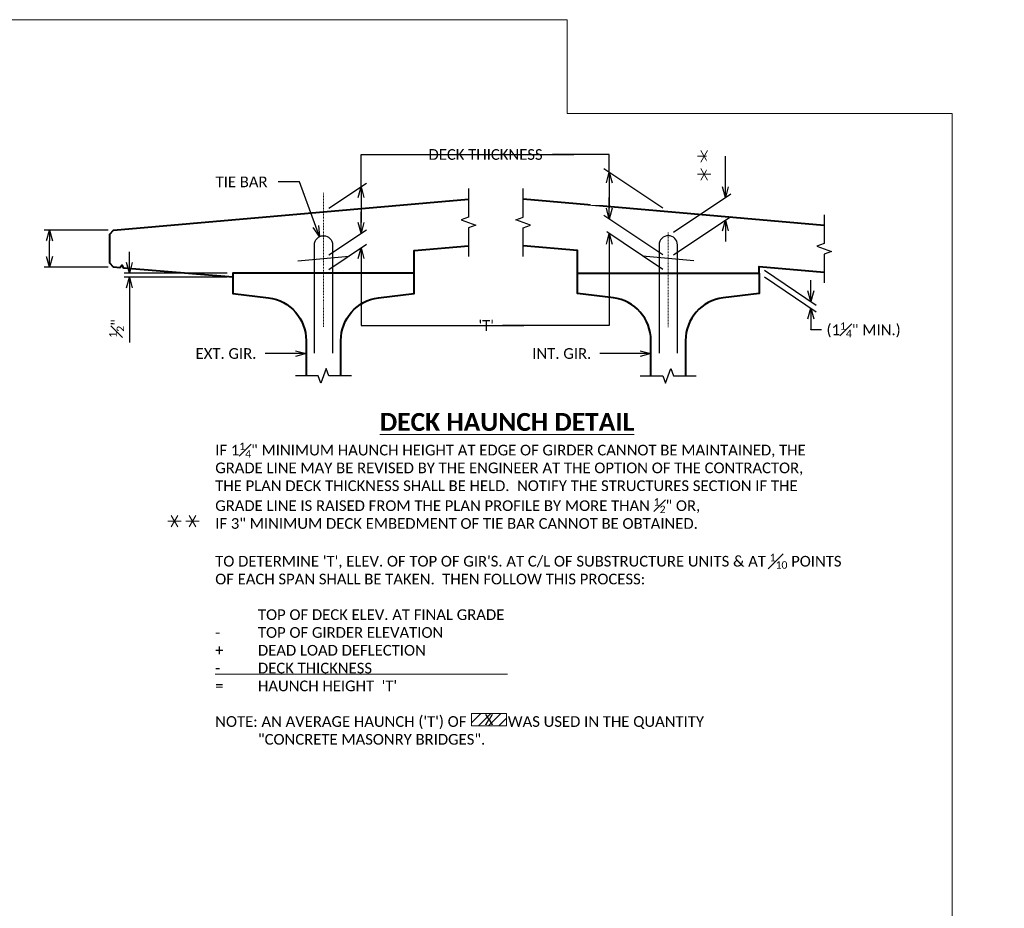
# Model space of a CAD drawing. Extents: x -388 to 987, y 70 to 322.
# Tile 16 of 16: x 516 to 654, y 197 to 322. Entities that reach past the tile are written whole.
import ezdxf
from ezdxf import colors
from ezdxf.entities.mleader import LeaderData, LeaderLine
from ezdxf.enums import TextEntityAlignment as Align
from ezdxf.math import Vec2, Vec3

# ---------------------------------------------------------------- set-up
doc = ezdxf.new("R2010")
doc.units = 0
doc.header["$MEASUREMENT"] = 0
doc.linetypes.add('Wisdot4', pattern=[0.28125, 0.125, -0.0625, 0.03125, -0.0625])
for name, color, linetype, lineweight in [('B_ANNO', 7, 'Continuous', 18), ('B_ANNO_DIM', 7, 'Continuous', 18), ('B_ANNO_SYMB', 7, 'Continuous', 18), ('B_ANNO_TEXT', 7, 'Continuous', 18), ('B_CNTR', 1, 'Wisdot4', 18), ('B_CONC_DECK', 1, 'Continuous', 40), ('B_CONC_GIRD', 50, 'Continuous', 40), ('B_DETAIL_GHOST', 253, 'Continuous', 25), ('B_REBAR', 5, 'Continuous', 25)]:
    doc.layers.add(name, color=color, linetype=linetype, lineweight=lineweight)
doc.layers.add('B_ANNO_DESIGN_NOTES', color=1, linetype='Continuous', lineweight=18, true_color=0xff0000)
doc.layers.add('B_ANNO_NOPLOT', color=47, linetype='Continuous', lineweight=18, plot=False)
doc.styles.add('Annotative', font='calibri.ttf', dxfattribs={"height": 0.0625})
doc.styles.get("Standard").update_dxf_attribs({"font": 'calibri.ttf'})
doc.styles.add('Title', font='calibrib.ttf', dxfattribs={"height": 0.125})
doc.dimstyles.new('Annotative', dxfattribs={"dimscale": 0, "dimtxt": 0.0625, "dimasz": 0.0625, "dimexe": 0.03125, "dimexo": 0.03125, "dimgap": 0.03125, "dimtad": 1, "dimdec": 3, "dimzin": 3, "dimdsep": 46, "dimlunit": 4, "dimtxsty": 'Standard', "dimblk": 'OPEN30', "dimcen": 0.03125, "dimaunit": 1, "dimadec": 0, "dimazin": 3, "dimtfac": 0.75, "dimtdec": 3, "dimtofl": 0, "dimtmove": 0, "dimatfit": 3, "dimldrblk": 'OPEN30', "dimfxl": 1, "dimtfill": 1, "dimfrac": 1, "dimtolj": 1, "dimtzin": 0, "dimarcsym": 0})

# ---------------------------------------------------------------- blocks, each defined once
blk = doc.blocks.new('_Open30')
at = {"color": 0, "linetype": 'ByBlock', "lineweight": -2}
for p, q in [((-1, 0.268), (0, 0)), ((0, 0), (-1, -0.268)), ((0, 0), (-1, 0))]:
    blk.add_line(p, q, dxfattribs=at)
blk = doc.blocks.new('*D87')
at = {"layer": 'B_ANNO_DIM', "color": 0, "lineweight": -2, "transparency": 16777216}
for p, q in [((351.62, 216.85), (358.89, 211.92)), ((351.62, 215.91), (358.89, 210.98)), ((358.14, 213.93), (358.14, 215.43)), ((358.14, 209.99), (358.14, 208.49)), ((358.14, 208.45), (358.14, 208.49)), ((359.64, 208.45), (358.14, 208.45))]:
    blk.add_line(p, q, dxfattribs=at)
at = {"layer": 'Defpoints', "color": 0, "transparency": 16777216}
for p in [(350.87, 217.36), (350.87, 216.42), (358.14, 212.43)]:
    blk.add_point(p, dxfattribs=at)
at = {"layer": 'B_ANNO_DIM', "color": 0, "lineweight": -2, "transparency": 16777216, "xscale": 1.5, "yscale": 1.5, "zscale": 1.5}
for p, rotation in [((358.14, 212.43), 270), ((358.14, 211.49), 90)]:
    blk.add_blockref('_Open30', p, dxfattribs=dict(at, rotation=rotation))
at = {"layer": 'B_ANNO_DIM', "color": 0, "transparency": 16777216, "insert": (365.55, 208.45), "char_height": 1.5, "attachment_point": 5, "bg_fill": 3, "box_fill_scale": 1.25, "bg_fill_color": 256, "bg_fill_true_color": 13158600, "bg_fill_transparency": 0}
blk.add_mtext('\\A1;(1{\\H0.7x;\\S1#4;}" MIN.)', dxfattribs=at)
blk = doc.blocks.new('*D70')
at = {"layer": 'B_ANNO_DIM', "color": 0, "lineweight": -2, "transparency": 16777216}
for p, q in [((259.48, 222.45), (250.5, 222.45)), ((251.25, 218.75), (251.25, 220.95)), ((259.48, 217.25), (250.5, 217.25))]:
    blk.add_line(p, q, dxfattribs=at)
at = {"layer": 'Defpoints', "color": 0, "transparency": 16777216}
for p in [(251.25, 222.45), (260.23, 222.45), (260.23, 217.25)]:
    blk.add_point(p, dxfattribs=at)
at = {"layer": 'B_ANNO_DIM', "color": 0, "lineweight": -2, "transparency": 16777216, "xscale": 1.5, "yscale": 1.5, "zscale": 1.5}
for p, rotation in [((251.25, 222.45), 90), ((251.25, 217.25), 270)]:
    blk.add_blockref('_Open30', p, dxfattribs=dict(at, rotation=rotation))
at = {"layer": 'B_ANNO_DIM', "color": 0, "transparency": 16777216, "insert": (249.75, 219.85), "char_height": 1.5, "attachment_point": 5, "rotation": 90, "bg_fill": 3, "box_fill_scale": 1.25, "bg_fill_color": 256, "bg_fill_true_color": 13158600, "bg_fill_transparency": 0}
blk.add_mtext('\\A1;{\\C1; }', dxfattribs=at)
blk = doc.blocks.new('*D69')
at = {"layer": 'B_ANNO_DIM', "color": 0, "lineweight": -2, "transparency": 16777216}
for p, q in [((262.48, 217.92), (262.48, 219.42)), ((276.22, 216.42), (261.73, 216.42)), ((276.22, 215.84), (261.73, 215.84)), ((262.48, 214.34), (262.48, 206.69))]:
    blk.add_line(p, q, dxfattribs=at)
at = {"layer": 'Defpoints', "color": 0, "transparency": 16777216}
for p in [(262.48, 215.84), (276.97, 216.42), (276.97, 215.84)]:
    blk.add_point(p, dxfattribs=at)
at = {"layer": 'B_ANNO_DIM', "color": 0, "lineweight": -2, "transparency": 16777216, "xscale": 1.5, "yscale": 1.5, "zscale": 1.5}
for p, rotation in [((262.48, 216.42), 270), ((262.48, 215.84), 90)]:
    blk.add_blockref('_Open30', p, dxfattribs=dict(at, rotation=rotation))
at = {"layer": 'B_ANNO_DIM', "color": 0, "transparency": 16777216, "insert": (260.68, 208.66), "char_height": 1.5, "attachment_point": 5, "rotation": 90, "bg_fill": 3, "box_fill_scale": 1.25, "bg_fill_color": 256, "bg_fill_true_color": 13158600, "bg_fill_transparency": 0}
blk.add_mtext('\\A1;{\\H0.7x;\\S1#2;}"', dxfattribs=at)
blk = doc.blocks.new('*D68')
at = {"layer": 'B_ANNO_DIM', "color": 0, "lineweight": -2, "transparency": 16777216}
for p, q in [((295, 223.51), (295, 225.01)), ((290.47, 218.98), (295.75, 222.52)), ((290.47, 216.93), (295.75, 220.47)), ((295, 218.46), (295, 216.96))]:
    blk.add_line(p, q, dxfattribs=at)
at = {"layer": 'Defpoints', "color": 0, "transparency": 16777216}
for p in [(295, 222.01), (289.72, 218.47), (289.72, 216.42)]:
    blk.add_point(p, dxfattribs=at)
at = {"layer": 'B_ANNO_DIM', "color": 0, "lineweight": -2, "transparency": 16777216, "xscale": 1.5, "yscale": 1.5, "zscale": 1.5}
for p, rotation in [((295, 222.01), 270), ((295, 219.96), 90)]:
    blk.add_blockref('_Open30', p, dxfattribs=dict(at, rotation=rotation))
at = {"layer": 'B_ANNO_DIM', "color": 0, "transparency": 16777216, "insert": (293.5, 220.99), "char_height": 1.5, "attachment_point": 5, "rotation": 90, "bg_fill": 3, "box_fill_scale": 1.25, "bg_fill_color": 256, "bg_fill_true_color": 13158600, "bg_fill_transparency": 0}
blk.add_mtext('\\A1;{\\C1; }', dxfattribs=at)
blk = doc.blocks.new('*D67')
at = {"layer": 'B_ANNO_DIM', "color": 0, "lineweight": -2, "transparency": 16777216}
for p, q in [((290.47, 225.53), (295.75, 229.07)), ((295, 227.06), (295, 223.51)), ((290.47, 218.98), (295.75, 222.52))]:
    blk.add_line(p, q, dxfattribs=at)
at = {"layer": 'Defpoints', "color": 0, "transparency": 16777216}
for p in [(289.72, 225.02), (295, 222.01), (289.72, 218.47)]:
    blk.add_point(p, dxfattribs=at)
at = {"layer": 'B_ANNO_DIM', "color": 0, "lineweight": -2, "transparency": 16777216, "xscale": 1.5, "yscale": 1.5, "zscale": 1.5}
for p, rotation in [((295, 228.56), 90), ((295, 222.01), 270)]:
    blk.add_blockref('_Open30', p, dxfattribs=dict(at, rotation=rotation))
at = {"layer": 'B_ANNO_DIM', "color": 0, "transparency": 16777216, "insert": (293.5, 227.11), "char_height": 1.5, "attachment_point": 5, "rotation": 90}
blk.add_mtext('\\A1;{\\C1; }', dxfattribs=at)
blk = doc.blocks.new('*D66')
at = {"layer": 'B_ANNO_DIM', "color": 0, "lineweight": -2, "transparency": 16777216}
for p, q in [((337.37, 225.53), (329.09, 231.08)), ((329.84, 229.08), (329.84, 225.52)), ((337.37, 218.98), (329.09, 224.53))]:
    blk.add_line(p, q, dxfattribs=at)
at = {"layer": 'Defpoints', "color": 0, "transparency": 16777216}
for p in [(329.84, 224.02), (338.12, 225.02), (338.12, 218.47)]:
    blk.add_point(p, dxfattribs=at)
at = {"layer": 'B_ANNO_DIM', "color": 0, "lineweight": -2, "transparency": 16777216, "xscale": 1.5, "yscale": 1.5, "zscale": 1.5}
for p, rotation in [((329.84, 230.58), 90), ((329.84, 224.02), 270)]:
    blk.add_blockref('_Open30', p, dxfattribs=dict(at, rotation=rotation))
at = {"layer": 'B_ANNO_DIM', "color": 0, "transparency": 16777216, "insert": (328.34, 227.11), "char_height": 1.5, "attachment_point": 5, "rotation": 90, "bg_fill": 3, "box_fill_scale": 1.25, "bg_fill_color": 256, "bg_fill_true_color": 13158600, "bg_fill_transparency": 0}
blk.add_mtext('\\A1;{\\C1; }', dxfattribs=at)
blk = doc.blocks.new('*D65')
at = {"layer": 'B_ANNO_DIM', "color": 0, "lineweight": -2, "transparency": 16777216}
for p, q in [((329.84, 225.52), (329.84, 227.02)), ((337.37, 218.98), (329.09, 224.53)), ((337.37, 216.93), (329.09, 222.48)), ((329.84, 220.47), (329.84, 218.97))]:
    blk.add_line(p, q, dxfattribs=at)
at = {"layer": 'Defpoints', "color": 0, "transparency": 16777216}
for p in [(329.84, 224.02), (338.12, 218.47), (338.12, 216.42)]:
    blk.add_point(p, dxfattribs=at)
at = {"layer": 'B_ANNO_DIM', "color": 0, "lineweight": -2, "transparency": 16777216, "xscale": 1.5, "yscale": 1.5, "zscale": 1.5}
for p, rotation in [((329.84, 224.02), 270), ((329.84, 221.97), 90)]:
    blk.add_blockref('_Open30', p, dxfattribs=dict(at, rotation=rotation))
at = {"layer": 'B_ANNO_DIM', "color": 0, "transparency": 16777216, "insert": (328.34, 223), "char_height": 1.5, "attachment_point": 5, "rotation": 90, "bg_fill": 3, "box_fill_scale": 1.25, "bg_fill_color": 256, "bg_fill_true_color": 13158600, "bg_fill_transparency": 0}
blk.add_mtext('\\A1;{\\C1; }', dxfattribs=at)
blk = doc.blocks.new('SYMBOLS')
at = {"layer": 'B_ANNO_SYMB', "color": 0, "lineweight": -2}
for p, q in [((-1.731, -0.79), (-1.262, 0.022)), ((-1.262, -0.79), (-1.731, 0.022)), ((-1.965, -0.384), (-1.028, -0.384))]:
    blk.add_line(p, q, dxfattribs=at)
blk = doc.blocks.new('*D56')
at = {"layer": 'B_ANNO_DIM', "color": 0, "lineweight": -2, "transparency": 16777216}
for p, q in [((346.14, 228.56), (346.14, 232.84)), ((338.87, 222.18), (346.89, 227.56)), ((338.87, 218.98), (346.89, 224.35)), ((346.14, 222.35), (346.14, 220.85))]:
    blk.add_line(p, q, dxfattribs=at)
at = {"layer": 'Defpoints', "color": 0, "transparency": 16777216}
for p in [(346.14, 223.85), (338.12, 221.68), (338.12, 218.47)]:
    blk.add_point(p, dxfattribs=at)
at = {"layer": 'B_ANNO_DIM', "color": 0, "lineweight": -2, "transparency": 16777216, "xscale": 1.5, "yscale": 1.5, "zscale": 1.5}
for p, rotation in [((346.14, 227.06), 270), ((346.14, 223.85), 90)]:
    blk.add_blockref('_Open30', p, dxfattribs=dict(at, rotation=rotation))
at = {"layer": 'B_ANNO_DIM', "color": 0, "transparency": 16777216, "insert": (344.64, 231.82), "char_height": 1.5, "attachment_point": 5, "rotation": 90, "bg_fill": 3, "box_fill_scale": 1.25, "bg_fill_color": 256, "bg_fill_true_color": 13158600, "bg_fill_transparency": 0}
blk.add_mtext('\\A1;{\\C1; }', dxfattribs=at)
blk = doc.blocks.new('_None')
blk = doc.blocks.new('INS_G36W_BASE2')
at = {"layer": 'B_ANNO_DESIGN_NOTES', "transparency": 33554687}
h = blk.add_hatch(dxfattribs=at)
h.set_pattern_fill('ANSI31', color=256, scale=8)
h.set_pattern_definition([(45, (312.9622, 153.6437), (-0.7071, 0.7071), [])])
h.paths.add_polyline_path([(310.5192, 154.5931), (315.4052, 154.5931), (315.4052, 152.8631), (310.5192, 152.8631)])
at = {"transparency": 33554687, "flags": 128}
for points in [[(310.0946, 228.3022), (310.0946, 224.2764), (309.0643, 223.9014), (311.1249, 223.1514), (310.0946, 222.7764), (310.0946, 218.7507)], [(317.7479, 218.7507), (317.7479, 222.7764), (318.7782, 223.1514), (316.7176, 223.9014), (317.7479, 224.2764), (317.7479, 228.3022)], [(293.6585, 202.0212), (290.471, 202.0212), (290.096, 203.0515), (289.346, 200.9909), (288.971, 202.0212), (285.7835, 202.0212)], [(334.185, 202.0212), (337.3725, 202.0212), (337.7475, 200.9909), (338.4975, 203.0515), (338.8725, 202.0212), (342.06, 202.0212)]]:
    blk.add_lwpolyline(points, dxfattribs=at)
at = {"layer": 'B_ANNO', "transparency": 33554687}
blk.add_line((274.5198, 160.105), (315.5621, 160.105), dxfattribs=at)
at = {"layer": 'B_ANNO_DESIGN_NOTES', "transparency": 33554687, "elevation": 0.8422}
blk.add_lwpolyline([(310.5192, 154.5931), (315.4052, 154.5931), (315.4052, 152.8631), (310.5192, 152.8631)], close=True, dxfattribs=at)
at = {"layer": 'B_CNTR', "transparency": 33554687}
for p, q in [((289.7205, 227.7061), (289.7205, 208.785)), ((338.122, 222.124), (338.122, 208.785))]:
    blk.add_line(p, q, dxfattribs=at)
at = {"layer": 'B_CONC_DECK', "transparency": 33554687}
blk.add_line((360.0034, 223.114), (317.7479, 226.8022), dxfattribs=at)
for points in [[(302.4704, 216.422), (302.4704, 219.5852), (310.0946, 220.2507)], [(325.3721, 216.422), (325.3721, 219.5852), (317.7479, 220.2507)]]:
    blk.add_lwpolyline(points, dxfattribs=at)
at = {"layer": 'B_DETAIL_GHOST', "transparency": 33554687}
for p, q in [((286.1205, 218.1581), (293.3205, 218.7865)), ((341.722, 218.1581), (334.522, 218.7865))]:
    blk.add_line(p, q, dxfattribs=at)
at = {"layer": 'B_ANNO_SYMB', "transparency": 33554687, "xscale": 2, "yscale": 2, "zscale": 2}
for p in [(346.1398, 233.5902), (346.1398, 231.0731), (271.7966, 182.3687), (274.3214, 182.3687)]:
    blk.add_blockref('SYMBOLS', p, dxfattribs=at)
at = {"layer": 'B_ANNO_TEXT', "transparency": 33554687, "insert": (315.4974, 194.2531), "char_height": 2.500126, "attachment_point": 8, "line_spacing_factor": 0.8, "style": 'Title'}
blk.add_mtext('{\\LDECK HAUNCH DETAIL}', dxfattribs=at)
at = {"layer": 'B_ANNO_TEXT', "transparency": 33554687, "insert": (274.5198, 192.6264), "char_height": 1.5, "width": 88.209653, "attachment_point": 1, "style": 'Annotative'}
blk.add_mtext('\\A1;IF 1{\\H0.7x;\\S1#4;}" MINIMUM HAUNCH HEIGHT AT EDGE OF GIRDER CANNOT BE MAINTAINED, THE\\PGRADE LINE MAY BE REVISED BY THE ENGINEER AT THE OPTION OF THE CONTRACTOR, \\PTHE PLAN DECK THICKNESS SHALL BE HELD.  NOTIFY THE STRUCTURES SECTION IF THE GRADE LINE IS RAISED FROM THE PLAN PROFILE BY MORE THAN {\\H0.7x;\\S1#2;}" OR,\\PIF 3" MINIMUM DECK EMBEDMENT OF TIE BAR CANNOT BE OBTAINED.\\P\\PTO DETERMINE \'T\', ELEV. OF TOP OF GIR\'S. AT C/L OF SUBSTRUCTURE UNITS & AT {\\H0.7x;\\S1#10;} POINTS OF EACH SPAN SHALL BE TAKEN.  THEN FOLLOW THIS PROCESS:\\P\\P^ITOP OF DECK ELEV. AT FINAL GRADE\\P-^ITOP OF GIRDER ELEVATION\\P+^IDEAD LOAD DEFLECTION\\P-^IDECK THICKNESS{\\L              }\\P=^IHAUNCH HEIGHT  \'T\'{\\O\\P}\\PNOTE: AN AVERAGE HAUNCH (\'T\') OF           WAS USED IN THE QUANTITY\\P^I"CONCRETE MASONRY BRIDGES". {\\L                                                                     }', dxfattribs=at)
at = {"layer": 'B_ANNO_TEXT', "transparency": 33554687, "style": 'Annotative'}
blk.add_attdef('HAU', text='', height=1.5, dxfattribs=at).set_placement((312.9622, 153.7281, 0.8422), align=Align.MIDDLE_CENTER)
at = {"layer": 'B_ANNO_DIM', "transparency": 33554687}
dim = blk.add_linear_dim(base=(251.2454, 222.4496), p1=(260.2264, 217.2539), p2=(260.2264, 222.4496), angle=270, text='{\\C1; }', dimstyle='Annotative', dxfattribs=at)
dim.commit()
dim.dimension.update_dxf_attribs({"geometry": '*D70', "text_midpoint": (249.7454, 219.8517)})
dim = blk.add_linear_dim(base=(358.1423, 212.4294), p1=(350.8718, 216.422), p2=(350.8718, 217.3595), angle=90, text='(1{\\H0.7x;\\S1#4;}" MIN.)', dimstyle='Annotative', dxfattribs=at)
dim.commit()
dim.dimension.update_dxf_attribs({"geometry": '*D87', "text_midpoint": (360.234, 208.4451), "dimtype": 128, "text_rotation": 180})
ml = blk.add_multileader_mtext('Standard', dxfattribs=at)
ml.set_content('INT. GIR.', color=256)
ml.set_leader_properties()
ml.set_arrow_properties(name='OPEN30')
ml.build(insert=Vec2(0, 0))
ml.multileader.update_dxf_attribs({"dogleg_length": 0.125, "arrow_head_size": 1.5, "scale": 24})
ctx = ml.context
ctx.base_point, ctx.scale, ctx.char_height, ctx.arrow_head_size, ctx.landing_gap_size, ctx.plane_origin = Vec3(317.5341, 205.1281, 0.8422), 24, 1.5, 1.5, 1.5, Vec3(335.685, 205.1281, 0.8422)
notes = []
notes.append((ctx, [(0, (1, 1, 0), (331.5302, 205.1281, 0.8422), (-1, 0), 3, [(0, [(335.685, 205.1281, 0.8422)], 0, [])])]))
ctx.mtext.insert, ctx.mtext.flow_direction = Vec3(319.0341, 205.8885, 0.8422), 5
ml = blk.add_multileader_mtext('Standard', dxfattribs=at)
ml.set_content('ALL PATTERNS ARE SYM. ABOUT C/L GIRDER', color=256)
ml.set_leader_properties()
ml.set_arrow_properties(name='OPEN30')
ml.build(insert=Vec2(0, 0))
ml.multileader.update_dxf_attribs({"text_right_attachment_type": 3, "dogleg_length": 0.125, "arrow_head_size": 1.5, "scale": 24})
ctx = ml.context
ctx.base_point, ctx.scale, ctx.char_height, ctx.arrow_head_size, ctx.landing_gap_size, ctx.plane_origin = Vec3(156.1932, 188.6628, 0.8422), 24, 1.5, 1.5, 1.5, Vec3(189.5439, 185.9517, 0.8422)
ctx.right_attachment = 3
notes.append((ctx, [(0, (1, 1, 0), (183.815, 185.9517, 0.8422), (-1, 0), 1.2818, [(0, [(189.5439, 185.9517, 0.8422)], 0, [])])]))
ctx.mtext.insert, ctx.mtext.width, ctx.mtext.flow_direction = Vec3(157.6932, 189.5749, 0.8422), 23.354178, 5
for ctx, leaders in notes:
    for number, flags, end, landing, length, lines in leaders:
        leader = LeaderData()
        leader.index, (leader.has_last_leader_line, leader.has_dogleg_vector, leader.attachment_direction) = number, flags
        leader.last_leader_point, leader.dogleg_vector, leader.dogleg_length = Vec3(end), Vec3(landing), length
        for number, points, colour, breaks in lines:
            line = LeaderLine()
            line.index, line.vertices, line.color, line.breaks = number, Vec3.list(points), colors.encode_raw_color(colour), breaks
            leader.lines.append(line)
        ctx.leaders.append(leader)
at = {"transparency": 33554687, "flags": 128}
blk.add_lwpolyline([(360.0034, 224.614), (360.0034, 220.5882), (358.9731, 220.2132), (361.0337, 219.4632), (360.0034, 219.0882), (360.0034, 215.0624)], dxfattribs=at)
at = {"layer": 'B_CONC_DECK', "transparency": 33554687}
blk.add_lwpolyline([(350.8718, 216.422), (350.8718, 217.3595), (360.0034, 216.5624)], dxfattribs=at)
at = {"layer": 'B_ANNO_DIM', "transparency": 33554687}
for base, p1, p2, text, picture, middle in [((329.8441, 224.0248), (338.122, 225.0239), (338.122, 218.4723), '{\\C1; }', '*D66', (329.8441, 227.1108)), ((262.4817, 215.8438), (276.9707, 216.422), (276.9707, 215.8438), '{\\H0.7x;\\S1#2;}"', '*D69', (262.4817, 208.656))]:
    dim = blk.add_linear_dim(base=base, p1=p1, p2=p2, angle=270, text=text, dimstyle='Annotative', dxfattribs=at)
    dim.commit()
    dim.dimension.update_dxf_attribs({"geometry": picture, "text_midpoint": middle, "dimtype": 128})
dim = blk.add_linear_dim(base=(294.9984, 222.0125), p1=(289.7205, 216.422), p2=(289.7205, 218.4723), angle=90, text='{\\C1; }', dimstyle='Annotative', dxfattribs=at)
dim.commit()
dim.dimension.update_dxf_attribs({"geometry": '*D68', "text_midpoint": (293.4984, 220.9873)})
at = {"layer": 'B_CONC_DECK', "transparency": 33554687}
blk.add_lwpolyline([(276.9707, 215.8438), (261.6979, 217.1234), (261.4632, 217.5464), (261.1114, 217.1751), (260.2264, 217.2539), (259.7314, 217.8201), (259.7314, 221.8893), (260.2264, 222.4496), (310.0946, 226.8022)], dxfattribs=at)
at = {"layer": 'B_CONC_GIRD', "transparency": 33554687}
blk.add_lwpolyline([(292.1585, 202.0212), (292.1585, 206.972, -0.37978412), (297.4267, 212.9436), (302.4704, 213.5626), (302.4704, 216.422), (276.9707, 216.422), (276.9707, 213.5626), (282.0144, 212.9436, -0.37965867), (287.2835, 206.972), (287.2835, 202.0212)], format="xyb", dxfattribs=at)
at = {"layer": 'B_REBAR', "transparency": 33554687}
blk.add_lwpolyline([(288.4353, 205.172), (288.4353, 220.3928, -1), (291.0057, 220.3928), (291.0057, 205.172)], format="xyb", dxfattribs=at)
at = {"layer": 'B_ANNO_DIM', "transparency": 33554687}
dim = blk.add_linear_dim(base=(294.9984, 222.0125), p1=(289.7205, 225.0239), p2=(289.7205, 218.4723), angle=270, text='{\\C1; }', dimstyle='Annotative', override={"dimtfill": 0}, dxfattribs=at)
dim.commit()
dim.dimension.update_dxf_attribs({"geometry": '*D67', "text_midpoint": (294.9984, 227.1108), "dimtype": 128})
dim = blk.add_linear_dim(base=(329.8441, 224.0248), p1=(338.122, 216.422), p2=(338.122, 218.4723), angle=90, text='{\\C1; }', dimstyle='Annotative', dxfattribs=at)
dim.commit()
dim.dimension.update_dxf_attribs({"geometry": '*D65', "text_midpoint": (328.3441, 222.9996)})
ml = blk.add_multileader_mtext('Standard', dxfattribs=at)
ml.set_content('DECK THICKNESS', color=256)
ml.set_leader_properties()
ml.set_arrow_properties(name='NONE')
ml.build(insert=Vec2(0, 0))
ml.multileader.update_dxf_attribs({"dogleg_length": 0.125, "arrow_head_size": 1.5, "scale": 24})
ctx = ml.context
ctx.base_point, ctx.scale, ctx.char_height, ctx.arrow_head_size, ctx.landing_gap_size, ctx.plane_origin = Vec3(302.9695, 233.0679, 0.8422), 24, 1.5, 1.5, 1.5, Vec3(290.0273, 228.5641, 0.8422)
notes = []
notes.append((ctx, [(1, (1, 1, 0), (324.873, 233.0679, 0.8422), (-1, 0), 3, [(0, [(294.9984, 228.5641, 0.8422), (294.9984, 233.0679, 0.8422)], 0, []), (1, [(329.8441, 230.5764, 0.8422), (329.8441, 233.0679, 0.8422), (324.873, 233.0679, 0.8422)], 0, [])])]))
ctx.mtext.insert, ctx.mtext.flow_direction = Vec3(304.4695, 233.8288, 0.8422), 5
ml = blk.add_multileader_mtext('Standard', dxfattribs=at)
ml.set_content('TIE BAR', color=256)
ml.set_leader_properties()
ml.set_arrow_properties(name='OPEN30')
ml.build(insert=Vec2(0, 0))
ml.multileader.update_dxf_attribs({"dogleg_length": 0.125, "arrow_head_size": 1.5, "scale": 24})
ctx = ml.context
ctx.base_point, ctx.scale, ctx.char_height, ctx.arrow_head_size, ctx.landing_gap_size, ctx.plane_origin = Vec3(273.0709, 229.2325, 0.8422), 24, 1.5, 1.5, 1.5, Vec3(289.169, 221.5536, 0.8422)
notes.append((ctx, [(0, (1, 1, 0), (286.3355, 229.2325, 0.8422), (-1, 0), 3, [(0, [(289.169, 221.5536, 0.8422)], 0, [])])]))
ctx.mtext.insert, ctx.mtext.flow_direction = Vec3(274.5709, 229.986, 0.8422), 5
ml = blk.add_multileader_mtext('Standard', dxfattribs=at)
ml.set_content('EXT. GIR.', color=256)
ml.set_leader_properties()
ml.set_arrow_properties(name='OPEN30')
ml.build(insert=Vec2(0, 0))
ml.multileader.update_dxf_attribs({"dogleg_length": 0.125, "arrow_head_size": 1.5, "scale": 24})
ctx = ml.context
ctx.base_point, ctx.scale, ctx.char_height, ctx.arrow_head_size, ctx.landing_gap_size, ctx.plane_origin = Vec3(270.2678, 205.1281, 0.8422), 24, 1.5, 1.5, 1.5, Vec3(287.2835, 205.1281, 0.8422)
notes.append((ctx, [(0, (1, 1, 0), (283.1288, 205.1281, 0.8422), (-1, 0), 1.6052, [(0, [(287.2835, 205.1281, 0.8422)], 0, [])])]))
ctx.mtext.insert, ctx.mtext.flow_direction = Vec3(271.7678, 205.8885, 0.8422), 5
for ctx, leaders in notes:
    for number, flags, end, landing, length, lines in leaders:
        leader = LeaderData()
        leader.index, (leader.has_last_leader_line, leader.has_dogleg_vector, leader.attachment_direction) = number, flags
        leader.last_leader_point, leader.dogleg_vector, leader.dogleg_length = Vec3(end), Vec3(landing), length
        for number, points, colour, breaks in lines:
            line = LeaderLine()
            line.index, line.vertices, line.color, line.breaks = number, Vec3.list(points), colors.encode_raw_color(colour), breaks
            leader.lines.append(line)
        ctx.leaders.append(leader)
at = {"layer": 'B_ANNO_NOPLOT', "transparency": 33554687, "flags": 128}
blk.add_lwpolyline([(0, 252), (323.9277, 252), (323.9277, 238.8552), (378, 238.8552), (378, 40.4996), (316.5708, 40.4996), (316.5708, 0), (0, 0), (0, 252)], dxfattribs=at)
at = {"layer": 'B_CONC_GIRD', "transparency": 33554687}
blk.add_lwpolyline([(335.685, 202.0212), (335.685, 206.972, 0.37965867), (330.4158, 212.9436), (325.3721, 213.5626), (325.3721, 216.422), (350.8718, 216.422), (350.8718, 213.5626), (345.8281, 212.9436, 0.37978412), (340.56, 206.972), (340.56, 202.0212)], format="xyb", dxfattribs=at)
at = {"layer": 'B_REBAR', "transparency": 33554687}
blk.add_lwpolyline([(339.4072, 205.172), (339.4072, 220.3928, 1), (336.8368, 220.3928), (336.8368, 205.172)], format="xyb", dxfattribs=at)
at = {"layer": 'B_ANNO_DIM', "transparency": 33554687}
ml = blk.add_multileader_mtext('Standard', dxfattribs=at)
ml.set_content("'T'", color=256)
ml.set_leader_properties()
ml.set_arrow_properties(name='NONE')
ml.build(insert=Vec2(0, 0))
ml.multileader.update_dxf_attribs({"dogleg_length": 0.125, "arrow_head_size": 1.5, "scale": 24})
ctx = ml.context
ctx.base_point, ctx.scale, ctx.char_height, ctx.arrow_head_size, ctx.landing_gap_size, ctx.plane_origin = Vec3(309.9843, 209.0671, 0.8422), 24, 1.5, 1.5, 1.5, Vec3(297.0421, 213.5709, 0.8422)
notes = []
notes.append((ctx, [(1, (1, 1, 0), (317.8582, 209.0671, 0.8422), (-1, 0), 3, [(0, [(294.9984, 216.9622, 0.8422), (294.9984, 209.0671, 0.8422)], 0, []), (1, [(329.8441, 218.9744, 0.8422), (329.8441, 209.0671, 0.8422)], 0, [])])]))
ctx.mtext.insert, ctx.mtext.flow_direction = Vec3(311.4843, 209.8206, 0.8422), 5
for ctx, leaders in notes:
    for number, flags, end, landing, length, lines in leaders:
        leader = LeaderData()
        leader.index, (leader.has_last_leader_line, leader.has_dogleg_vector, leader.attachment_direction) = number, flags
        leader.last_leader_point, leader.dogleg_vector, leader.dogleg_length = Vec3(end), Vec3(landing), length
        for number, points, colour, breaks in lines:
            line = LeaderLine()
            line.index, line.vertices, line.color, line.breaks = number, Vec3.list(points), colors.encode_raw_color(colour), breaks
            leader.lines.append(line)
        ctx.leaders.append(leader)
dim = blk.add_linear_dim(base=(346.1398, 223.8503), p1=(338.122, 221.678), p2=(338.122, 218.4723), angle=90, text='{\\C1; }', dimstyle='Annotative', dxfattribs=at)
dim.commit()
dim.dimension.update_dxf_attribs({"geometry": '*D56', "text_midpoint": (346.1398, 231.8231), "dimtype": 128})

msp = doc.modelspace()

# ---------------------------------------------------------------- block references
at = {"transparency": 33554687}
msp.add_blockref('INS_G36W_BASE2', (268.69, 70.01), dxfattribs=at).add_auto_attribs({'HAU': 'X'})

doc.saveas('drawing.dxf')
